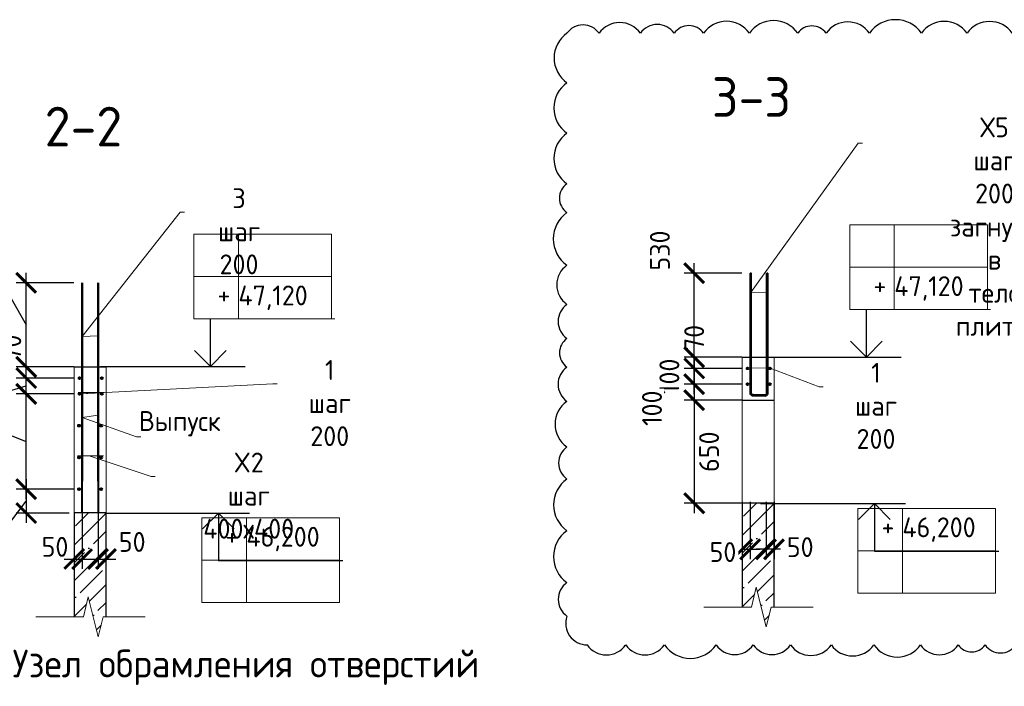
# Model space of a CAD drawing. Header units: millimetres. Extents: x 247266 to 730847, y -636031 to 10052.
# Tile 43 of 196: x 599038 to 611432, y -431779 to -423384. Entities that reach past the tile are written whole.
import ezdxf
from ezdxf import colors
from ezdxf.entities.mleader import LeaderData, LeaderLine
from ezdxf.math import Vec2, Vec3

# ---------------------------------------------------------------- set-up
doc = ezdxf.new("R2010")
doc.units = ezdxf.units.MM
for name, color, linetype, lineweight in [('AF_Stena', 7, 'Continuous', 18), ('RAZMER', 7, 'Continuous', 15), ('Арм_хомуты', 7, 'Continuous', 18), ('Арм_шпильки', 7, 'Continuous', 18), ('Армирование', 7, 'Continuous', 40), ('АрмСтер', 7, 'Continuous', 50), ('АС-Таблицы', 7, 'Continuous', 20), ('отметки', 7, 'Continuous', 18), ('подоснова', 7, 'Continuous', 5), ('Узлы', 7, 'Continuous', 0)]:
    doc.layers.add(name, color=color, linetype=linetype, lineweight=lineweight)
doc.layers.add('РАЗМЕРЫ', color=7, linetype='Continuous')
doc.styles.add('GOST 2.304', font='CS_Gost2304.shx')
doc.styles.add('GOST-2.304_Type-B', font='GOST_Common.ttf')
doc.styles.add('ГОСТ', font='GOST_Common.ttf')
doc.dimstyles.new('мой 25', dxfattribs={"dimscale": 100, "dimtxt": 2.5, "dimasz": 2.5, "dimexe": 1.25, "dimexo": 0.625, "dimtad": 1, "dimdec": 0, "dimlfac": 0.5, "dimtxsty": 'GOST-2.304_Type-B', "dimblk": 'ARCHTICK', "dimcen": 2.5, "dimdle": 1.25, "dimaunit": 1, "dimadec": 1, "dimazin": 2, "dimtfac": 1, "dimtdec": 0, "dimtmove": 1, "dimatfit": 3, "dimfxl": 6, "dimfxlon": 1, "dimtfill": 1, "dimlwd": -1, "dimlwe": -1, "dimarcsym": 0})

# ---------------------------------------------------------------- blocks, each defined once
blk = doc.blocks.new('_None')
blk = doc.blocks.new('_ArchTick')
at = {"color": 0, "linetype": 'ByBlock', "const_width": 0.15}
blk.add_lwpolyline([(-0.5, -0.5), (0.5, 0.5)], dxfattribs=at)
blk = doc.blocks.new('*D1653')
at = {"layer": 'DEFPOINTS', "color": 0, "ltscale": 100}
for p in [(599724, -429526), (599824, -429526), (599824, -430176)]:
    blk.add_point(p, dxfattribs=at)
at = {"layer": 'РАЗМЕРЫ', "color": 0, "linetype": 'Continuous'}
for p, q in [((599724, -429588), (599724, -430301)), ((599824, -429588), (599824, -430301)), ((599599, -430176), (599949, -430176))]:
    blk.add_line(p, q, dxfattribs=at)
at = {"layer": 'РАЗМЕРЫ', "color": 0, "ltscale": 100, "xscale": 250, "yscale": 250, "zscale": 250}
blk.add_blockref('_ArchTick', (599724, -430176), dxfattribs=at)
at = {"layer": 'РАЗМЕРЫ', "color": 0, "ltscale": 100, "xscale": 250, "yscale": 250, "zscale": 250, "rotation": 180}
blk.add_blockref('_ArchTick', (599824, -430176), dxfattribs=at)
at = {"layer": 'РАЗМЕРЫ', "color": 0, "lineweight": 0, "ltscale": 100, "insert": (599482, -430023), "char_height": 250, "attachment_point": 5, "style": 'GOST-2.304_Type-B', "bg_fill": 3, "box_fill_scale": 1.1, "bg_fill_color": 256, "bg_fill_true_color": 13158600, "bg_fill_transparency": 0}
blk.add_mtext('50', dxfattribs=at)
blk = doc.blocks.new('*D1654')
at = {"layer": 'DEFPOINTS', "color": 0, "ltscale": 100}
for p in [(600024, -429526), (600124, -429526), (600124, -430176)]:
    blk.add_point(p, dxfattribs=at)
at = {"layer": 'РАЗМЕРЫ', "color": 0, "linetype": 'Continuous'}
for p, q in [((600024, -429588), (600024, -430301)), ((600124, -429588), (600124, -430301)), ((599899, -430176), (600249, -430176))]:
    blk.add_line(p, q, dxfattribs=at)
at = {"layer": 'РАЗМЕРЫ', "color": 0, "ltscale": 100, "xscale": 250, "yscale": 250, "zscale": 250}
blk.add_blockref('_ArchTick', (600024, -430176), dxfattribs=at)
at = {"layer": 'РАЗМЕРЫ', "color": 0, "ltscale": 100, "xscale": 250, "yscale": 250, "zscale": 250, "rotation": 180}
blk.add_blockref('_ArchTick', (600124, -430176), dxfattribs=at)
at = {"layer": 'РАЗМЕРЫ', "color": 0, "lineweight": 0, "ltscale": 100, "insert": (600454, -429961), "char_height": 250, "attachment_point": 5, "style": 'GOST-2.304_Type-B', "bg_fill": 3, "box_fill_scale": 1.1, "bg_fill_color": 256, "bg_fill_true_color": 13158600, "bg_fill_transparency": 0}
blk.add_mtext('50', dxfattribs=at)
blk = doc.blocks.new('*D1655')
at = {"layer": 'DEFPOINTS', "color": 0, "ltscale": 100}
for p in [(599120, -428097), (599792, -428097), (599718, -429297)]:
    blk.add_point(p, dxfattribs=at)
at = {"layer": 'РАЗМЕРЫ', "color": 0, "linetype": 'Continuous'}
for p, q in [((598295, -427422), (598295, -428373)), ((599120, -429422), (599120, -427972)), ((599720, -428097), (598995, -428097)), ((598295, -428373), (599120, -428697)), ((599656, -429297), (598995, -429297))]:
    blk.add_line(p, q, dxfattribs=at)
at = {"layer": 'РАЗМЕРЫ', "color": 0, "ltscale": 100, "xscale": 250, "yscale": 250, "zscale": 250}
for p, rotation in [((599120, -428097), 90), ((599120, -429297), 270)]:
    blk.add_blockref('_ArchTick', p, dxfattribs=dict(at, rotation=rotation))
at = {"layer": 'РАЗМЕРЫ', "color": 0, "lineweight": 0, "ltscale": 100, "insert": (598108, -427897), "char_height": 250, "attachment_point": 5, "rotation": 90, "style": 'GOST-2.304_Type-B', "bg_fill": 3, "box_fill_scale": 1.1, "bg_fill_color": 256, "bg_fill_true_color": 13158600, "bg_fill_transparency": 0}
blk.add_mtext('3х200', dxfattribs=at)
blk = doc.blocks.new('*D1656')
at = {"layer": 'DEFPOINTS', "color": 0, "ltscale": 100}
for p in [(599120, -427897), (599792, -427897), (599792, -428097)]:
    blk.add_point(p, dxfattribs=at)
at = {"layer": 'РАЗМЕРЫ', "color": 0, "linetype": 'Continuous'}
for p, q in [((599120, -428222), (599120, -427772)), ((599720, -427897), (598995, -427897)), ((598526, -428175), (599120, -427997)), ((599720, -428097), (598995, -428097)), ((598526, -428726), (598526, -428175))]:
    blk.add_line(p, q, dxfattribs=at)
at = {"layer": 'РАЗМЕРЫ', "color": 0, "ltscale": 100, "xscale": 250, "yscale": 250, "zscale": 250}
for p, rotation in [((599120, -427897), 90), ((599120, -428097), 270)]:
    blk.add_blockref('_ArchTick', p, dxfattribs=dict(at, rotation=rotation))
at = {"layer": 'РАЗМЕРЫ', "color": 0, "lineweight": 0, "ltscale": 100, "insert": (598338, -428451), "char_height": 250, "attachment_point": 5, "rotation": 90, "style": 'GOST-2.304_Type-B', "bg_fill": 3, "box_fill_scale": 1.1, "bg_fill_color": 256, "bg_fill_true_color": 13158600, "bg_fill_transparency": 0}
blk.add_mtext('100', dxfattribs=at)
blk = doc.blocks.new('*D1657')
at = {"layer": 'DEFPOINTS', "color": 0, "ltscale": 100}
for p in [(599120, -427757), (599785, -427757), (599792, -427897)]:
    blk.add_point(p, dxfattribs=at)
at = {"layer": 'РАЗМЕРЫ', "color": 0, "linetype": 'Continuous'}
for p, q in [((599120, -428022), (599120, -427632)), ((599720, -427757), (598995, -427757)), ((599720, -427897), (598995, -427897))]:
    blk.add_line(p, q, dxfattribs=at)
at = {"layer": 'РАЗМЕРЫ', "color": 0, "ltscale": 100, "xscale": 250, "yscale": 250, "zscale": 250}
for p, rotation in [((599120, -427757), 90), ((599120, -427897), 270)]:
    blk.add_blockref('_ArchTick', p, dxfattribs=dict(at, rotation=rotation))
at = {"layer": 'РАЗМЕРЫ', "color": 0, "lineweight": 0, "ltscale": 100, "insert": (598932, -427515), "char_height": 250, "attachment_point": 5, "rotation": 90, "style": 'GOST-2.304_Type-B', "bg_fill": 3, "box_fill_scale": 1.1, "bg_fill_color": 256, "bg_fill_true_color": 13158600, "bg_fill_transparency": 0}
blk.add_mtext('70', dxfattribs=at)
blk = doc.blocks.new('*D1658')
at = {"layer": 'DEFPOINTS', "color": 0, "ltscale": 100}
for p in [(599120, -426698), (599826, -426698), (599724, -427757)]:
    blk.add_point(p, dxfattribs=at)
at = {"layer": 'РАЗМЕРЫ', "color": 0, "linetype": 'Continuous'}
for p, q in [((598688, -425876), (598688, -426476)), ((598688, -426476), (599120, -427227)), ((599120, -427882), (599120, -426573)), ((599720, -426698), (598995, -426698)), ((599662, -427757), (598995, -427757))]:
    blk.add_line(p, q, dxfattribs=at)
at = {"layer": 'РАЗМЕРЫ', "color": 0, "ltscale": 100, "xscale": 250, "yscale": 250, "zscale": 250}
for p, rotation in [((599120, -426698), 90), ((599120, -427757), 270)]:
    blk.add_blockref('_ArchTick', p, dxfattribs=dict(at, rotation=rotation))
at = {"layer": 'РАЗМЕРЫ', "color": 0, "lineweight": 0, "ltscale": 100, "insert": (598500, -426176), "char_height": 250, "attachment_point": 5, "rotation": 90, "style": 'GOST-2.304_Type-B', "bg_fill": 3, "box_fill_scale": 1.1, "bg_fill_color": 256, "bg_fill_true_color": 13158600, "bg_fill_transparency": 0}
blk.add_mtext('530', dxfattribs=at)
blk = doc.blocks.new('*D1659')
at = {"layer": 'DEFPOINTS', "color": 0, "ltscale": 100}
for p in [(599784, -429297), (599120, -429597), (599724, -429597)]:
    blk.add_point(p, dxfattribs=at)
at = {"layer": 'РАЗМЕРЫ', "color": 0, "linetype": 'Continuous'}
for p, q in [((599120, -429172), (599120, -429722)), ((599720, -429297), (598995, -429297)), ((598588, -430148), (599120, -429447)), ((599662, -429597), (598995, -429597)), ((598588, -430699), (598588, -430148))]:
    blk.add_line(p, q, dxfattribs=at)
at = {"layer": 'РАЗМЕРЫ', "color": 0, "ltscale": 100, "xscale": 250, "yscale": 250, "zscale": 250}
for p, rotation in [((599120, -429297), 90), ((599120, -429597), 270)]:
    blk.add_blockref('_ArchTick', p, dxfattribs=dict(at, rotation=rotation))
at = {"layer": 'РАЗМЕРЫ', "color": 0, "lineweight": 0, "ltscale": 100, "insert": (598401, -430424), "char_height": 250, "attachment_point": 5, "rotation": 90, "style": 'GOST-2.304_Type-B', "bg_fill": 3, "box_fill_scale": 1.1, "bg_fill_color": 256, "bg_fill_true_color": 13158600, "bg_fill_transparency": 0}
blk.add_mtext('150', dxfattribs=at)
blk = doc.blocks.new('*T2977')
at = {"layer": 'DEFPOINTS', "color": 8, "linetype": 'ByBlock', "lineweight": 0}
for p, q in [((0, 1067), (1734, 1067)), ((0, 0), (0, 1067)), ((561, 0), (561, 1067)), ((1734, 0), (1734, 1067)), ((0, 533), (1734, 533)), ((0, 0), (1734, 0))]:
    blk.add_line(p, q, dxfattribs=at)
at = {"layer": 'АС-Таблицы', "color": 0, "char_height": 250, "style": 'ГОСТ'}
for s, insert, width, attachment_point in [('+', (461, 967), 361.22, 3), ('46,200', (561, 800), 1173.09, 4)]:
    blk.add_mtext(s, dxfattribs=dict(at, insert=insert, width=width, attachment_point=attachment_point))
blk = doc.blocks.new('*T2978')
at = {"layer": 'DEFPOINTS', "color": 8, "linetype": 'ByBlock', "lineweight": 0}
for p, q in [((0, 0), (1734, 0)), ((0, 0), (0, -1067)), ((561, 0), (561, -1067)), ((1734, 0), (1734, -1067)), ((0, -533), (1734, -533)), ((0, -1067), (1734, -1067))]:
    blk.add_line(p, q, dxfattribs=at)
at = {"layer": 'АС-Таблицы', "color": 0, "char_height": 250, "style": 'ГОСТ'}
for s, insert, width, attachment_point in [('+', (461, -633), 361.22, 3), ('47,120', (561, -800), 1173.09, 4)]:
    blk.add_mtext(s, dxfattribs=dict(at, insert=insert, width=width, attachment_point=attachment_point))
blk = doc.blocks.new('*T3462')
at = {"layer": 'DEFPOINTS', "color": 8, "linetype": 'ByBlock', "lineweight": 0}
for p, q in [((0, 1067), (1734, 1067)), ((0, 0), (0, 1067)), ((561, 0), (561, 1067)), ((1734, 0), (1734, 1067)), ((0, 533), (1734, 533)), ((0, 0), (1734, 0))]:
    blk.add_line(p, q, dxfattribs=at)
at = {"layer": 'АС-Таблицы', "color": 0, "char_height": 250, "style": 'ГОСТ'}
for s, insert, width, attachment_point in [('+', (461, 967), 361.22, 3), ('46,200', (561, 800), 1173.09, 4)]:
    blk.add_mtext(s, dxfattribs=dict(at, insert=insert, width=width, attachment_point=attachment_point))
blk = doc.blocks.new('*T3459')
at = {"layer": 'DEFPOINTS', "color": 8, "linetype": 'ByBlock', "lineweight": 0}
for p, q in [((0, 0), (1734, 0)), ((0, 0), (0, -1067)), ((561, 0), (561, -1067)), ((1734, 0), (1734, -1067)), ((0, -533), (1734, -533)), ((0, -1067), (1734, -1067))]:
    blk.add_line(p, q, dxfattribs=at)
at = {"layer": 'АС-Таблицы', "color": 0, "char_height": 250, "style": 'ГОСТ'}
for s, insert, width, attachment_point in [('+', (461, -633), 361.22, 3), ('47,120', (561, -800), 1173.09, 4)]:
    blk.add_mtext(s, dxfattribs=dict(at, insert=insert, width=width, attachment_point=attachment_point))
blk = doc.blocks.new('*U3458')
at = {"color": 0, "linetype": 'ByBlock', "lineweight": -2}
for p, q in [((-109, 25), (-104, 1535)), ((-94, 1535), (-104, 1535)), ((-99, 25), (-94, 1535)), ((99, 25), (105, 1535)), ((105, 1535), (115, 1535)), ((109, 25), (115, 1535)), ((-108, 16), (-109, 25)), ((-104, 8), (-108, 16)), ((-99, 1), (-104, 8)), ((-98, 19), (-99, 25)), ((-92, -5), (-99, 1)), ((-96, 13), (-98, 19)), ((-92, 8), (-96, 13)), ((-87, 4), (-92, 8)), ((-81, 1), (-87, 4)), ((-74, 0), (-81, 1)), ((-74, 0), (74, 0)), ((74, 0), (81, 1)), ((81, 1), (87, 3)), ((87, 3), (92, 7)), ((92, 7), (96, 12)), ((96, 12), (98, 18)), ((98, 18), (99, 25)), ((99, 0), (105, 7)), ((105, 7), (108, 16)), ((108, 16), (109, 25)), ((-83, -9), (-92, -5)), ((-74, -10), (-83, -9)), ((74, -10), (-74, -10)), ((74, -10), (83, -9)), ((83, -9), (92, -6)), ((92, -6), (99, 0))]:
    blk.add_line(p, q, dxfattribs=at)
at = {"style": 'GOST 2.304', "oblique": 15, "flags": 9}
for tag, p in [('ПОЗИЦИЯ', (1066, -185)), ('ДИАМЕТР', (1066, -189)), ('КЛАСС', (1066, -194)), ('ДЛИНА', (1067, -199)), ('МАССА', (1067, -204))]:
    blk.add_attdef(tag, p, '', height=2.5, dxfattribs=at)

msp = doc.modelspace()

# ---------------------------------------------------------------- linework, layer by layer
for points in [[(608309.62, -427634.5), (610133.29, -427634.5)], [(600052.95, -427751.48), (601876.62, -427751.48)]]:
    msp.add_lwpolyline(points)
at = {"layer": 'AF_Stena', "lineweight": 20}
for p, q in [((608133.26, -427634.5), (608133.26, -429474.35)), ((608533.26, -429474.35), (608533.26, -427634.5)), ((599724.46, -427756.7), (599724.46, -429596.55)), ((600124.46, -429596.55), (600124.46, -427756.7))]:
    msp.add_line(p, q, dxfattribs=at)
for points in [[(608310.36, -430532.16), (608247.86, -430782.16)], [(608435.36, -431032.16), (608310.36, -430532.16)], [(600026.56, -431154.35), (599901.56, -430654.35)], [(608192.86, -430782.16), (607648.75, -430782.16)], [(608247.86, -430782.16), (608192.86, -430782.16)], [(608497.86, -430782.16), (608435.36, -431032.16)], [(608552.86, -430782.16), (608497.86, -430782.16)], [(608552.86, -430782.16), (609024.72, -430782.16)], [(599784.06, -430904.35), (599239.95, -430904.35)], [(599839.06, -430904.35), (599784.06, -430904.35)], [(600089.06, -430904.35), (600026.56, -431154.35)], [(600144.06, -430904.35), (600089.06, -430904.35)], [(600144.06, -430904.35), (600615.92, -430904.35)]]:
    msp.add_lwpolyline(points, dxfattribs=at)
at = {"layer": 'RAZMER', "ltscale": 100}
for p, q in [((609697.09, -427032.73), (611259.59, -427032.73)), ((609697.09, -427035.37), (611259.59, -427035.37)), ((609697.09, -427035.37), (611259.59, -427035.37)), ((601440.42, -427149.71), (603002.92, -427149.71)), ((601440.42, -427152.36), (603002.92, -427152.36)), ((601440.42, -427152.36), (603002.92, -427152.36)), ((609798.95, -430077.71), (611361.45, -430077.71)), ((609798.95, -430077.71), (611361.45, -430077.71)), ((609798.95, -430080.36), (611361.45, -430080.36)), ((601541.21, -430196.25), (603103.71, -430196.25)), ((601541.21, -430196.25), (603103.71, -430196.25)), ((601541.21, -430198.9), (603103.71, -430198.9))]:
    msp.add_line(p, q, dxfattribs=at)
at = {"layer": 'Арм_шпильки'}
msp.add_line((599764.46, -428876.7), (600093.96, -428876.7), dxfattribs=at)
at = {"layer": 'Армирование', "ltscale": 100}
for centre in [(608201.29, -427774.96), (608481.29, -427774.96), (600072.49, -427897.16), (608201.29, -427974.96), (608481.29, -427974.96), (599792.49, -428097.16), (600072.49, -428097.16), (599784.46, -428496.7), (600064.46, -428496.7), (599784.46, -428896.7), (600064.46, -428896.7), (599784.46, -429296.7), (600064.46, -429296.7)]:
    msp.add_circle(centre, 12, dxfattribs=at)
at = {"layer": 'АрмСтер', "ltscale": 15}
for p, q in [((599825.74, -429196.7), (599825.74, -426697.56)), ((600024.16, -429196.7), (600024.16, -426697.56))]:
    msp.add_line(p, q, dxfattribs=at)
at = {"layer": 'отметки', "linetype": 'Continuous', "lineweight": 25, "ltscale": 100}
for p, q in [((609694.04, -427032.73), (609694.04, -427632.73)), ((601437.37, -427149.71), (601437.37, -427749.71)), ((609797.42, -429478.59), (609797.42, -430078.59)), ((601539.69, -429597.13), (601539.69, -430197.13))]:
    msp.add_line(p, q, dxfattribs=at)
for points in [[(609495.57, -427434.5), (609695.57, -427634.5), (609895.57, -427434.5)], [(601238.9, -427551.48), (601438.9, -427751.48), (601638.9, -427551.48)], [(609597.42, -429678.59), (609797.42, -429478.59), (609997.42, -429678.59)], [(601339.69, -429797.13), (601539.69, -429597.13), (601739.69, -429797.13)]]:
    msp.add_lwpolyline(points, dxfattribs=at)
at = {"layer": 'РАЗМЕРЫ'}
for p, q in [((608133.26, -427634.5), (608533.26, -427634.5)), ((599724.46, -427756.7), (600124.46, -427756.7))]:
    msp.add_line(p, q, dxfattribs=at)

# ---------------------------------------------------------------- block references
for name, p in [('*T3459', (609486.15, -425968.71)), ('*T2978', (601229.48, -426085.69)), ('*T3462', (609588, -430606.09)), ('*T2977', (601330.27, -430724.63))]:
    msp.add_blockref(name, p)

# ---------------------------------------------------------------- texts
at = {"layer": 'РАЗМЕРЫ', "char_height": 500, "attachment_point": 5, "style": 'GOST-2.304_Type-B'}
for s, insert in [('3-3', (608249.22, -424358.41)), ('2-2', (599840.42, -424730.6))]:
    msp.add_mtext_dynamic_manual_height_columns(s, width=3941.2128, gutter_width=625, heights=[0], dxfattribs=dict(at, insert=insert))
at = {"layer": 'Узлы', "linetype": 'Continuous', "lineweight": 0, "insert": (601885.64, -431540.23), "char_height": 350, "width": 10464.9604, "attachment_point": 5, "style": 'GOST-2.304_Type-B'}
msp.add_mtext('Узел обрамления отверстий', dxfattribs=at)

# ---------------------------------------------------------------- leaders
at = {"layer": 'подоснова'}
ml = msp.add_multileader_mtext('Standard', dxfattribs=at)
ml.set_content('Выпуск', color=256, style='GOST-2.304_Type-B')
ml.set_leader_properties(color=256, linetype='ByLayer', lineweight=15)
ml.set_arrow_properties(name='NONE')
ml.build(insert=Vec2(0, 0))
ml.multileader.update_dxf_attribs({"text_left_attachment_type": 6, "text_right_attachment_type": 6, "dogleg_length": 10, "arrow_head_size": 18})
ctx = ml.context
ctx.base_point, ctx.char_height, ctx.arrow_head_size, ctx.landing_gap_size, ctx.plane_origin = Vec3(600520.75, -428638.43), 250, 18, 20, Vec3(599363.74, -427156.15)
ctx.left_attachment, ctx.right_attachment, ctx.text_align_type = 6, 6, 1
notes = []
notes.append((ctx, [(0, (1, 1, 0), (600510.24, -428638.75), (1, 0), 10, [(1, [(600024.16, -428366.51), (599825.74, -428394.04)], 0, [])])]))
ctx.mtext.insert, ctx.mtext.width, ctx.mtext.alignment, ctx.mtext.flow_direction = Vec3(601053.25, -428313.43), 22.8978, 2, 5
for ctx, leaders in notes:
    for number, flags, end, landing, length, lines in leaders:
        leader = LeaderData()
        leader.index, (leader.has_last_leader_line, leader.has_dogleg_vector, leader.attachment_direction) = number, flags
        leader.last_leader_point, leader.dogleg_vector, leader.dogleg_length = Vec3(end), Vec3(landing), length
        for number, points, colour, breaks in lines:
            line = LeaderLine()
            line.index, line.vertices, line.color, line.breaks = number, Vec3.list(points), colors.encode_raw_color(colour), breaks
            leader.lines.append(line)
        ctx.leaders.append(leader)

# ---------------------------------------------------------------- next in the draw order: dimensions: what is measured, and where the dimension line sits
at = {"layer": 'РАЗМЕРЫ', "lineweight": 0}
msp.add_linear_dim(base=(607528.54, -427774.96), p1=(608201.29, -427974.96), p2=(608201.29, -427774.96), angle=90, dimstyle='мой 25', dxfattribs=at).render()
msp.add_linear_dim(base=(608233.22, -430053.96), p1=(608133.26, -429403.79), p2=(608233.22, -429403.79), location=(607890.63, -430088.53), dimstyle='мой 25', dxfattribs=at).render()
dim = msp.add_linear_dim(base=(599824.42, -430176.16), p1=(599724.46, -429525.98), p2=(599824.42, -429525.98), dimstyle='мой 25', dxfattribs=at)
dim.commit()
dim.dimension.update_dxf_attribs({"geometry": '*D1653', "text_midpoint": (599481.83, -430210.73), "dimtype": 160})

# ---------------------------------------------------------------- next in the draw order: linework, layer by layer
at = {"layer": 'РАЗМЕРЫ'}
for p, q in [((608133.26, -428174.81), (608533.26, -428174.81)), ((608133.26, -429474.35), (608133.26, -430782.16))]:
    msp.add_line(p, q, dxfattribs=at)

# ---------------------------------------------------------------- next in the draw order: dimensions: what is measured, and where the dimension line sits
at = {"layer": 'РАЗМЕРЫ', "lineweight": 0}
msp.add_linear_dim(base=(607528.54, -427634.5), p1=(608201.29, -427774.96), p2=(608194.02, -427634.5), angle=90, location=(607528.54, -427392.62), dimstyle='мой 25', dxfattribs=at).render()
msp.add_linear_dim(base=(608533.26, -430053.96), p1=(608433.22, -429403.79), p2=(608533.26, -429403.79), location=(608862.87, -430025.95), dimstyle='мой 25', dxfattribs=at).render()
dim = msp.add_linear_dim(base=(600124.46, -430176.16), p1=(600024.42, -429525.98), p2=(600124.46, -429525.98), dimstyle='мой 25', dxfattribs=at)
dim.commit()
dim.dimension.update_dxf_attribs({"geometry": '*D1654', "text_midpoint": (600454.07, -430148.15), "dimtype": 160})

# ---------------------------------------------------------------- next in the draw order: hatches: boundary and pattern name
at = {"layer": 'РАЗМЕРЫ', "transparency": 33554648}
h = msp.add_hatch(dxfattribs=at)
h.set_pattern_fill('ANSI35', color=256, scale=50)
h.set_pattern_definition([(45, (65461.94, -46685.22), (-224.5064, 224.5064), []), (45, (65686.45, -46685.22), (-224.5064, 224.5064), [396.875, -79.375, 0, -79.375])])
h.paths.add_polyline_path([(608533.26, -429474.35), (608133.26, -429474.35), (608133.26, -430782.16), (608192.86, -430782.16), (608247.86, -430782.16), (608310.36, -430532.16), (608435.36, -431032.16), (608497.86, -430782.16), (608533.26, -430782.16)])

# ---------------------------------------------------------------- next in the draw order: linework, layer by layer
for points in [[(608365.26, -429478.59), (610188.92, -429478.59)], [(600107.52, -429597.13), (601931.19, -429597.13)]]:
    msp.add_lwpolyline(points)
at = {"layer": 'Армирование', "ltscale": 100}
for p, q in [((599825.74, -429596.55), (599825.74, -429196.7)), ((600024.16, -429196.7), (600024.16, -429596.55))]:
    msp.add_line(p, q, dxfattribs=at)
at = {"layer": 'РАЗМЕРЫ'}
for p, q in [((608533.26, -429474.35), (608133.26, -429474.35)), ((608533.26, -430782.16), (608533.26, -429474.35)), ((600124.46, -430904.35), (600124.46, -429596.55))]:
    msp.add_line(p, q, dxfattribs=at)

# ---------------------------------------------------------------- next in the draw order: dimensions: what is measured, and where the dimension line sits
at = {"layer": 'РАЗМЕРЫ', "lineweight": 0}
msp.add_linear_dim(base=(607528.54, -426575.36), p1=(608133.26, -427634.5), p2=(608234.54, -426575.36), angle=90, location=(607096.88, -426291.35), dimstyle='мой 25', dxfattribs=at).render()

# ---------------------------------------------------------------- next in the draw order: leaders
at = {"layer": 'подоснова'}
ml = msp.add_multileader_mtext('Standard', dxfattribs=at)
ml.set_content('X2 шаг 400х400', color=256, style='GOST-2.304_Type-B')
ml.set_leader_properties(color=256, linetype='ByLayer', lineweight=15)
ml.set_arrow_properties(name='NONE')
ml.build(insert=Vec2(0, 0))
ml.multileader.update_dxf_attribs({"text_left_attachment_type": 6, "text_right_attachment_type": 6, "dogleg_length": 10, "arrow_head_size": 18})
ctx = ml.context
ctx.base_point, ctx.char_height, ctx.arrow_head_size, ctx.landing_gap_size, ctx.plane_origin = Vec3(600702.71, -429135.52), 250, 18, 20, Vec3(599495.37, -428186.66)
ctx.left_attachment, ctx.right_attachment, ctx.text_align_type = 6, 6, 1
notes = []
notes.append((ctx, [(0, (1, 1, 0), (600691.62, -429135.77), (1, 0), 10, [(0, [(599911.58, -428876.7)], 0, [])])]))
ctx.mtext.insert, ctx.mtext.width, ctx.mtext.alignment, ctx.mtext.flow_direction = Vec3(601920.82, -428835.52), 22.8978, 2, 5
for ctx, leaders in notes:
    for number, flags, end, landing, length, lines in leaders:
        leader = LeaderData()
        leader.index, (leader.has_last_leader_line, leader.has_dogleg_vector, leader.attachment_direction) = number, flags
        leader.last_leader_point, leader.dogleg_vector, leader.dogleg_length = Vec3(end), Vec3(landing), length
        for number, points, colour, breaks in lines:
            line = LeaderLine()
            line.index, line.vertices, line.color, line.breaks = number, Vec3.list(points), colors.encode_raw_color(colour), breaks
            leader.lines.append(line)
        ctx.leaders.append(leader)

# ---------------------------------------------------------------- next in the draw order: dimensions: what is measured, and where the dimension line sits
at = {"layer": 'РАЗМЕРЫ', "lineweight": 0}
dim = msp.add_linear_dim(base=(599119.74, -428097.16), p1=(599718.13, -429296.7), p2=(599792.49, -428097.16), angle=90, text='3х200', dimstyle='мой 25', dxfattribs=at)
dim.commit()
dim.dimension.update_dxf_attribs({"geometry": '*D1655', "text_midpoint": (598295.18, -428310.23), "dimtype": 160})

# ---------------------------------------------------------------- next in the draw order: leaders
at = {"layer": 'подоснова'}
ml = msp.add_multileader_mtext('Standard', dxfattribs=at)
ml.set_content('Х5 шаг 200\\Pзагнуть в тело плиты', color=256, style='GOST-2.304_Type-B')
ml.set_leader_properties(color=256, linetype='ByLayer', lineweight=15)
ml.set_arrow_properties(name='NONE')
ml.build(insert=Vec2(0, 0))
ml.multileader.update_dxf_attribs({"text_left_attachment_type": 6, "text_right_attachment_type": 6, "dogleg_length": 10, "arrow_head_size": 18})
ctx = ml.context
ctx.base_point, ctx.char_height, ctx.arrow_head_size, ctx.landing_gap_size, ctx.plane_origin = Vec3(609604.49, -424939.68), 250, 18, 20, Vec3(607813.29, -425961.1)
ctx.left_attachment, ctx.right_attachment, ctx.text_align_type = 6, 6, 1
notes = []
notes.append((ctx, [(0, (1, 1, 0), (609592.96, -424940), (1, 0), 10, [(1, [(608444.72, -426813.98), (608236.31, -426823.36)], 0, [])])]))
ctx.mtext.insert, ctx.mtext.width, ctx.mtext.alignment, ctx.mtext.flow_direction = Vec3(611309.15, -424614.68), 22.8978, 2, 5
ml = msp.add_multileader_mtext('Standard', dxfattribs=at)
ml.set_content('1 шаг 200', color=256, style='GOST-2.304_Type-B')
ml.set_leader_properties(color=256, linetype='ByLayer', lineweight=15)
ml.set_arrow_properties(name='NONE')
ml.build(insert=Vec2(0, 0))
ml.multileader.update_dxf_attribs({"text_left_attachment_type": 6, "text_right_attachment_type": 6, "dogleg_length": 10, "arrow_head_size": 18})
ctx = ml.context
ctx.base_point, ctx.char_height, ctx.arrow_head_size, ctx.landing_gap_size, ctx.plane_origin = Vec3(609111.51, -428005.32), 250, 18, 20, Vec3(607904.16, -427056.46)
ctx.left_attachment, ctx.right_attachment, ctx.text_align_type = 6, 6, 1
notes.append((ctx, [(0, (1, 1, 0), (609100.93, -428005.57), (1, 0), 10, [(1, [(608181.41, -427768.36), (608484.48, -427770.76)], 0, [])])]))
ctx.mtext.insert, ctx.mtext.width, ctx.mtext.alignment, ctx.mtext.flow_direction = Vec3(609817.12, -427705.32), 22.8978, 2, 5
for ctx, leaders in notes:
    for number, flags, end, landing, length, lines in leaders:
        leader = LeaderData()
        leader.index, (leader.has_last_leader_line, leader.has_dogleg_vector, leader.attachment_direction) = number, flags
        leader.last_leader_point, leader.dogleg_vector, leader.dogleg_length = Vec3(end), Vec3(landing), length
        for number, points, colour, breaks in lines:
            line = LeaderLine()
            line.index, line.vertices, line.color, line.breaks = number, Vec3.list(points), colors.encode_raw_color(colour), breaks
            leader.lines.append(line)
        ctx.leaders.append(leader)

# ---------------------------------------------------------------- next in the draw order: linework, layer by layer
at = {"layer": 'Армирование', "ltscale": 100}
msp.add_circle((599792.49, -427897.16), 12, dxfattribs=at)

# ---------------------------------------------------------------- next in the draw order: dimensions: what is measured, and where the dimension line sits
at = {"layer": 'РАЗМЕРЫ'}
msp.add_linear_dim(base=(607528.54, -428174.81), p1=(608201.29, -427974.96), p2=(608234.54, -428174.81), angle=90, location=(606997.29, -428276.92), dimstyle='мой 25', dxfattribs=at).render()
at = {"layer": 'РАЗМЕРЫ', "lineweight": 0}
dim = msp.add_linear_dim(base=(599119.74, -429596.55), p1=(599784.46, -429296.7), p2=(599724.46, -429596.55), angle=90, dimstyle='мой 25', dxfattribs=at)
dim.commit()
dim.dimension.update_dxf_attribs({"geometry": '*D1659', "text_midpoint": (598588.49, -430210.84), "dimtype": 160})

# ---------------------------------------------------------------- next in the draw order: hatches: boundary and pattern name
at = {"layer": 'РАЗМЕРЫ', "transparency": 33554648}
h = msp.add_hatch(dxfattribs=at)
h.set_pattern_fill('ANSI35', color=256, scale=50)
h.set_pattern_definition([(45, (57053.14, -46807.42), (-224.5064, 224.5064), []), (45, (57277.65, -46807.42), (-224.5064, 224.5064), [396.875, -79.375, 0, -79.375])])
h.paths.add_polyline_path([(600124.46, -429596.55), (599724.46, -429596.55), (599724.46, -430904.35), (599784.06, -430904.35), (599839.06, -430904.35), (599901.56, -430654.35), (600026.56, -431154.35), (600089.06, -430904.35), (600124.46, -430904.35)])

# ---------------------------------------------------------------- next in the draw order: linework, layer by layer
at = {"layer": 'AF_Stena', "lineweight": 20}
msp.add_lwpolyline([(599901.56, -430654.35), (599839.06, -430904.35)], dxfattribs=at)
at = {"layer": 'РАЗМЕРЫ'}
for p, q in [((600124.46, -429596.55), (599724.46, -429596.55)), ((599724.46, -429596.55), (599724.46, -430904.35))]:
    msp.add_line(p, q, dxfattribs=at)

# ---------------------------------------------------------------- next in the draw order: dimensions: what is measured, and where the dimension line sits
at = {"layer": 'РАЗМЕРЫ', "lineweight": 0}
dim = msp.add_linear_dim(base=(599119.74, -427897.16), p1=(599792.49, -428097.16), p2=(599792.49, -427897.16), angle=90, dimstyle='мой 25', dxfattribs=at)
dim.commit()
dim.dimension.update_dxf_attribs({"geometry": '*D1656', "text_midpoint": (598337.99, -428237.9)})
at = {"layer": 'РАЗМЕРЫ'}
msp.add_linear_dim(base=(607528.54, -429474.35), p1=(608234.54, -428174.81), p2=(608190.96, -429474.35), angle=90, dimstyle='мой 25', dxfattribs=at).render()

# ---------------------------------------------------------------- next in the draw order: linework, layer by layer
msp.add_lwpolyline([(611531.84, -423554.55, 0.52056705), (610963.14, -423554.55, 0.52056705), (610390.16, -423554.55, 0.52056705), (609735.22, -423554.55, 0.52056705), (609188.08, -423554.55, 0.52056705), (608832.3, -423554.55, 0.52056705), (608223.65, -423554.55, 0.52056705), (607647.02, -423554.55, 0.52056705), (607276.02, -423554.55, 0.52056705), (606850.73, -423554.55, 0.52056705), (606331.04, -423554.55, 0.52056705), (605926.93, -423554.55, 0.52056705), (605926.93, -424178.04, 0.52056705), (605926.93, -424814.76, 0.52056705), (605926.93, -425449.18, 0.52056705), (605926.93, -425814.1, 0.52056705), (605926.93, -426476.02, 0.52056705), (605926.93, -426970.05, 0.52056705), (605926.93, -427399.26, 0.52056705), (605926.93, -427759.47, 0.52056705), (605926.93, -428190.33, 0.52056705), (605926.93, -428764.75, 0.52056705), (605926.93, -429169.28, 0.52056705), (605926.93, -429819.16, 0.52056705), (605926.93, -430471.76, 0.52056705), (605926.93, -430895.92, 0.52056705), (606181.05, -431257.65, 0.52056705), (606666.07, -431257.65, 0.52056705), (607154.09, -431257.65, 0.52056705), (607805.25, -431257.65, 0.52056705), (608272.66, -431257.65, 0.52056705), (608741.39, -431257.65, 0.52056705), (609254.87, -431257.65, 0.52056705), (609791.24, -431257.65, 0.52056705), (610377.81, -431257.65, 0.52056705), (610852.86, -431257.65, 0.52056705), (611191.58, -431257.65, 0.52056705), (611579.59, -431257.65, 0.52056705)], format="xyb", dxfattribs=at)

# ---------------------------------------------------------------- next in the draw order: block references
at = {"layer": 'Арм_хомуты', "lineweight": 40, "rotation": 0.209348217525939}
msp.add_blockref('*U3458', (608345.52, -428110.04), dxfattribs=at)

# ---------------------------------------------------------------- next in the draw order: dimensions: what is measured, and where the dimension line sits
at = {"layer": 'РАЗМЕРЫ', "lineweight": 0}
dim = msp.add_linear_dim(base=(599119.74, -427756.7), p1=(599792.49, -427897.16), p2=(599785.22, -427756.7), angle=90, dimstyle='мой 25', dxfattribs=at)
dim.commit()
dim.dimension.update_dxf_attribs({"geometry": '*D1657', "text_midpoint": (599119.74, -427514.82), "dimtype": 160})

# ---------------------------------------------------------------- next in the draw order: linework, layer by layer
at = {"layer": 'Арм_шпильки'}
msp.add_line((599772.49, -428077.16), (600101.99, -428077.16), dxfattribs=at)

# ---------------------------------------------------------------- next in the draw order: dimensions: what is measured, and where the dimension line sits
at = {"layer": 'РАЗМЕРЫ', "lineweight": 0}
dim = msp.add_linear_dim(base=(599119.74, -426697.56), p1=(599724.46, -427756.7), p2=(599825.74, -426697.56), angle=90, dimstyle='мой 25', dxfattribs=at)
dim.commit()
dim.dimension.update_dxf_attribs({"geometry": '*D1658', "text_midpoint": (598688.08, -426413.55), "dimtype": 160})

# ---------------------------------------------------------------- next in the draw order: leaders
at = {"layer": 'подоснова'}
ml = msp.add_multileader_mtext('Standard', dxfattribs=at)
ml.set_content('3 шаг 200 ', color=256, style='GOST-2.304_Type-B')
ml.set_leader_properties(color=256, linetype='ByLayer', lineweight=15)
ml.set_arrow_properties(name='NONE')
ml.build(insert=Vec2(0, 0))
ml.multileader.update_dxf_attribs({"text_left_attachment_type": 6, "text_right_attachment_type": 6, "dogleg_length": 10, "arrow_head_size": 18})
ctx = ml.context
ctx.base_point, ctx.char_height, ctx.arrow_head_size, ctx.landing_gap_size, ctx.plane_origin = Vec3(601068.2, -425806.72), 250, 18, 20, Vec3(599478.03, -426513.53)
ctx.left_attachment, ctx.right_attachment, ctx.text_align_type = 6, 6, 1
notes = []
notes.append((ctx, [(0, (1, 1, 0), (601057.6, -425806.97), (1, 0), 10, [(1, [(600027.71, -427366.41), (599824.9, -427375.79)], 0, [])])]))
ctx.mtext.insert, ctx.mtext.width, ctx.mtext.alignment, ctx.mtext.flow_direction = Vec3(601798.81, -425506.72), 22.8978, 2, 5
ml = msp.add_multileader_mtext('Standard', dxfattribs=at)
ml.set_content('1 шаг 200 ', color=256, style='GOST-2.304_Type-B')
ml.set_leader_properties(color=256, linetype='ByLayer', lineweight=15)
ml.set_arrow_properties(name='NONE')
ml.build(insert=Vec2(0, 0))
ml.multileader.update_dxf_attribs({"text_left_attachment_type": 6, "text_right_attachment_type": 6, "dogleg_length": 10, "arrow_head_size": 18})
ctx = ml.context
ctx.base_point, ctx.char_height, ctx.arrow_head_size, ctx.landing_gap_size, ctx.plane_origin = Vec3(602235.43, -427970.46), 250, 18, 20, Vec3(599478.03, -427232.28)
ctx.left_attachment, ctx.right_attachment, ctx.text_align_type = 6, 6, 1
notes.append((ctx, [(0, (1, 1, 0), (602224.85, -427970.72), (1, 0), 10, [(1, [(600084.49, -428085.16), (599800.64, -428094.54)], 0, [])])]))
ctx.mtext.insert, ctx.mtext.width, ctx.mtext.alignment, ctx.mtext.flow_direction = Vec3(602941.04, -427670.46), 22.8978, 2, 5
for ctx, leaders in notes:
    for number, flags, end, landing, length, lines in leaders:
        leader = LeaderData()
        leader.index, (leader.has_last_leader_line, leader.has_dogleg_vector, leader.attachment_direction) = number, flags
        leader.last_leader_point, leader.dogleg_vector, leader.dogleg_length = Vec3(end), Vec3(landing), length
        for number, points, colour, breaks in lines:
            line = LeaderLine()
            line.index, line.vertices, line.color, line.breaks = number, Vec3.list(points), colors.encode_raw_color(colour), breaks
            leader.lines.append(line)
        ctx.leaders.append(leader)

doc.saveas('drawing.dxf')
